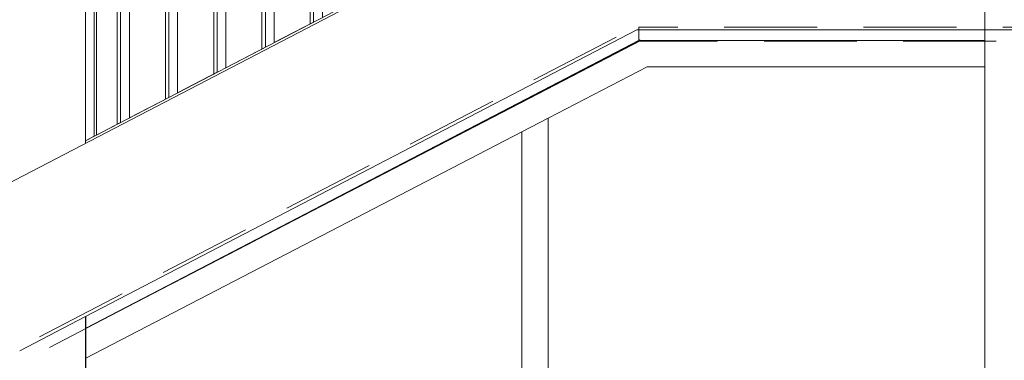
# Model space of a CAD drawing. Header units: millimetres. Extents: x -65 to 293624, y -1905 to 31061.
# Tile 200 of 256: x 119757 to 122001, y 19237 to 20014. Entities that reach past the tile are written whole.
import ezdxf

# ---------------------------------------------------------------- set-up
doc = ezdxf.new("R2010")
doc.units = ezdxf.units.MM
doc.header["$MEASUREMENT"] = 0
doc.linetypes.add('Hidden Line', pattern=[317.5, 211.666667, -105.833333])
for name, color, linetype in [('00 2D joon.AR', 7, 'Continuous'), ('1232 Välisseinad.AR', 7, 'Continuous'), ('1233 Postid.AR', 7, 'Continuous'), ('1244 Fassaadivarustus.AR', 7, 'Continuous'), ('1245 Klaasfassaadid.AR', 7, 'Continuous'), ('1247 Fassaadi valgusti.AR', 7, 'Continuous'), ('1251 Rõdupiirded.AR', 7, 'Continuous'), ('1253 Rõdutrepid.AR', 7, 'Continuous'), ('1253 Terrassipostid.AR', 7, 'Continuous'), ('1253 Välisterrassid.AR', 7, 'Continuous'), ('1311 Siseseinad.AR', 7, 'Continuous'), ('Aken', 7, 'Continuous')]:
    doc.layers.add(name, color=color, linetype=linetype)

# ---------------------------------------------------------------- blocks, each defined once
blk = doc.blocks.new('Section Element_1042_3', base_point=(20443.1, 12361.4))
at = {"layer": '1253 Välisterrassid.AR', "color": 7, "linetype": 'Continuous', "lineweight": 13}
for p, q in [((121234.2, 19990.4), (121956.9, 19990.4)), ((121956.9, 19990.4), (122106.9, 19990.4))]:
    blk.add_line(p, q, dxfattribs=at)
blk = doc.blocks.new('Section Element_1063_3', base_point=(20443.1, 12361.4))
at = {"layer": '1253 Terrassipostid.AR', "color": 7, "linetype": 'Continuous', "lineweight": 13}
for p, q in [((119906.9, 23769.1), (119906.9, 19737.7)), ((119906.9, 19336.3), (119906.9, 16341.4))]:
    blk.add_line(p, q, dxfattribs=at)
blk = doc.blocks.new('Section Element_1064_3', base_point=(20443.1, 12361.4))
at = {"layer": '1253 Terrassipostid.AR', "color": 7, "linetype": 'Continuous', "lineweight": 13}
for p, q in [((121956.9, 19990.4), (121956.9, 20341.4)), ((121956.9, 16346.4), (121956.9, 19990.4))]:
    blk.add_line(p, q, dxfattribs=at)
blk = doc.blocks.new('Section Element_1074_3', base_point=(20443.1, 12361.4))
at = {"layer": '1311 Siseseinad.AR', "linetype": 'Continuous', "lineweight": 0, "true_color": 0x000000}
h = blk.add_hatch(dxfattribs=at)
h.set_pattern_fill('Plokk___tavaseotis_0003', color=178, style=0, pattern_type=2)
h.set_pattern_definition([(0, (7154.04, 12361.43), (0, 250), []), (90, (7154.04, 12361.43), (-495.134, 0), [250, -250]), (90, (7401.6, 12611.43), (-495.134, 0), [250, -250])])
h.paths.add_polyline_path([(121146.5, 19954.1), (121031.9, 19894.4), (121031.9, 19893.3), (121147.7, 19953.4)])
h = blk.add_hatch(dxfattribs=at)
h.set_pattern_fill('Plokk___tavaseotis_0003', color=178, style=0, pattern_type=2)
h.set_pattern_definition([(0, (7154.04, 12361.43), (0, 250), []), (90, (7154.04, 12361.43), (-495.134, 0), [250, -250]), (90, (7401.6, 12611.43), (-495.134, 0), [250, -250])])
h.paths.add_polyline_path([(121146.5, 19954.1), (121031.9, 19894.4), (121031.9, 19893.3), (121147.7, 19953.4)])
h = blk.add_hatch(dxfattribs=at)
h.set_pattern_fill('Plokk___tavaseotis_0003', color=178, style=0, pattern_type=2)
h.set_pattern_definition([(0, (7154.04, 12361.43), (0, 250), []), (90, (7154.04, 12361.43), (-495.134, 0), [250, -250]), (90, (7401.6, 12611.43), (-495.134, 0), [250, -250])])
h.paths.add_polyline_path([(119972, 19342.7), (120631.9, 19685.5), (120631.9, 19686.2)])
h = blk.add_hatch(dxfattribs=at)
h.set_pattern_fill('Plokk___tavaseotis_0003', color=178, style=0, pattern_type=2)
h.set_pattern_definition([(0, (7154.04, 12361.43), (0, 250), []), (90, (7154.04, 12361.43), (-495.134, 0), [250, -250]), (90, (7401.6, 12611.43), (-495.134, 0), [250, -250])])
h.paths.add_polyline_path([(119972, 19342.7), (120631.9, 19685.5), (120631.9, 19686.2)])
blk = doc.blocks.new('Section Element_1094_3', base_point=(20443.1, 12361.4))
at = {"layer": '1253 Terrassipostid.AR', "color": 7, "linetype": 'Continuous', "lineweight": 13}
blk.add_line((119906.9, 20269.6), (119906.9, 19737.7), dxfattribs=at)
blk = doc.blocks.new('Section Element_1101_3', base_point=(20443.1, 12361.4))
at = {"layer": '1233 Postid.AR', "color": 7, "linetype": 'Continuous', "lineweight": 13}
for p, q in [((121031.9, 19893.3), (121031.9, 19894.4)), ((120631.9, 19685.5), (120631.9, 19686.2))]:
    blk.add_line(p, q, dxfattribs=at)
blk = doc.blocks.new('Section Element_1110_3', base_point=(20443.1, 12361.4))
at = {"layer": '1244 Fassaadivarustus.AR', "color": 7, "linetype": 'Continuous', "lineweight": 13}
for p, q in [((121170.3, 19967.6), (119907.3, 19310.1)), ((121170.3, 19966.4), (119907.3, 19309)), ((121170.3, 19966.4), (121170.3, 19967.6))]:
    blk.add_line(p, q, dxfattribs=at)
blk = doc.blocks.new('Section Element_1111_3', base_point=(20443.1, 12361.4))
at = {"layer": '1232 Välisseinad.AR', "color": 7, "linetype": 'Continuous', "lineweight": 13}
blk.add_line((121168.1, 19966.4), (121168.1, 19990.4), dxfattribs=at)
blk = doc.blocks.new('Section Element_1115_3', base_point=(20443.1, 12361.4))
at = {"layer": '1232 Välisseinad.AR', "color": 7, "linetype": 'Continuous', "lineweight": 13}
for p, q in [((121168.2, 19966.5), (121168.2, 19990.4)), ((121956.9, 19966.4), (121170.3, 19966.4))]:
    blk.add_line(p, q, dxfattribs=at)
blk = doc.blocks.new('Section Element_1116_3', base_point=(20443.1, 12361.4))
at = {"layer": '1253 Rõdutrepid.AR', "color": 7, "linetype": 'Continuous', "lineweight": 13}
for p, q in [((115501.9, 17439.1), (121077.6, 20341.5)), ((119906.9, 19336.3), (121163.5, 19990.5)), ((121163.5, 19990.5), (121234.2, 19990.5)), ((119756.9, 19258.3), (119906.9, 19336.3))]:
    blk.add_line(p, q, dxfattribs=at)
blk = doc.blocks.new('Section Element_1217_3', base_point=(20443.1, 12361.4))
at = {"layer": '1245 Klaasfassaadid.AR', "color": 7, "linetype": 'Continuous', "lineweight": 13}
blk.add_line((121956.9, 19906.4), (121187.4, 19906.4), dxfattribs=at)
blk = doc.blocks.new('Section Element_1218_3', base_point=(20443.1, 12361.4))
at = {"layer": '1245 Klaasfassaadid.AR', "color": 7, "linetype": 'Continuous', "lineweight": 13}
for p, q in [((120918, 19834.1), (121172.7, 19966.4)), ((120961.9, 19789.3), (121187.4, 19906.4))]:
    blk.add_line(p, q, dxfattribs=at)
blk = doc.blocks.new('Section Element_1219_3', base_point=(20443.1, 12361.4))
at = {"layer": '1245 Klaasfassaadid.AR', "color": 7, "linetype": 'Continuous', "lineweight": 13}
for p, q in [((120901.9, 19758.1), (120961.9, 19789.3)), ((120961.9, 17541.4), (120961.9, 19789.3)), ((120901.9, 17541.4), (120901.9, 19758.1)), ((120901.9, 17526.4), (120901.9, 17536.4)), ((120961.9, 17526.4), (120961.9, 17536.4)), ((120905.6, 17526.4), (120901.9, 17526.4)), ((120905.6, 17526.4), (120905.6, 17526.4))]:
    blk.add_line(p, q, dxfattribs=at)
blk = doc.blocks.new('Section Element_1220_3', base_point=(20443.1, 12361.4))
at = {"layer": '1245 Klaasfassaadid.AR', "color": 7, "linetype": 'Continuous', "lineweight": 13}
for p, q in [((119971.8, 19342.6), (120918, 19834.1)), ((119907.3, 19241.5), (120901.9, 19758.1))]:
    blk.add_line(p, q, dxfattribs=at)
blk = doc.blocks.new('Section Element_1655_3', base_point=(20443.1, 12361.4))
at = {"layer": 'Aken', "color": 7, "linetype": 'Continuous', "lineweight": 13}
blk.add_line((121147.7, 19953.4), (121146.5, 19954.1), dxfattribs=at)
blk = doc.blocks.new('Section Element_2381_3', base_point=(20443.1, 12361.4))
at = {"layer": '1251 Rõdupiirded.AR', "color": 7, "linetype": 'Continuous', "lineweight": 13}
for q in [(121076.4, 20346.5), (119906.9, 19732)]:
    blk.add_line((119906.9, 19737.7), q, dxfattribs=at)
blk = doc.blocks.new('Section Element_2564_3', base_point=(20443.1, 12361.4))
at = {"layer": '1247 Fassaadi valgusti.AR', "color": 7, "linetype": 'Continuous', "lineweight": 13}
blk.add_line((121234.2, 19990.4), (121163.5, 19990.4), dxfattribs=at)
blk = doc.blocks.new('Section Element_2567_3', base_point=(20443.1, 12361.4))
at = {"layer": '1251 Rõdupiirded.AR', "color": 7, "linetype": 'Continuous', "lineweight": 13}
for p, q in [((120096.9, 19836.6), (120096.9, 21099.2)), ((120116.9, 19847), (120116.9, 21109.6))]:
    blk.add_line(p, q, dxfattribs=at)
blk = doc.blocks.new('Section Element_2568_3', base_point=(20443.1, 12361.4))
at = {"layer": '1251 Rõdupiirded.AR', "color": 7, "linetype": 'Continuous', "lineweight": 13}
for p, q in [((119986.9, 19779.3), (119986.9, 21042)), ((120006.9, 19789.7), (120006.9, 21052.4))]:
    blk.add_line(p, q, dxfattribs=at)
blk = doc.blocks.new('Section Element_2570_3', base_point=(20443.1, 12361.4))
at = {"layer": '1251 Rõdupiirded.AR', "color": 7, "linetype": 'Continuous', "lineweight": 13}
for p, q in [((120226.9, 19904.2), (120226.9, 21166.9)), ((120206.9, 19893.8), (120206.9, 21156.5))]:
    blk.add_line(p, q, dxfattribs=at)
blk = doc.blocks.new('Section Element_2572_3', base_point=(20443.1, 12361.4))
at = {"layer": '1251 Rõdupiirded.AR', "color": 7, "linetype": 'Continuous', "lineweight": 13}
for p, q in [((120316.9, 19951.1), (120316.9, 21213.7)), ((120336.9, 19961.5), (120336.9, 21224.2))]:
    blk.add_line(p, q, dxfattribs=at)
blk = doc.blocks.new('Section Element_2574_3', base_point=(20443.1, 12361.4))
at = {"layer": '1251 Rõdupiirded.AR', "color": 7, "linetype": 'Continuous', "lineweight": 13}
for p, q in [((120446.9, 20018.8), (120446.9, 21281.4)), ((120426.9, 20008.4), (120426.9, 21271))]:
    blk.add_line(p, q, dxfattribs=at)
blk = doc.blocks.new('Section Element_2584_3', base_point=(20443.1, 12361.4))
at = {"layer": '1251 Rõdupiirded.AR', "color": 7, "linetype": 'Continuous', "lineweight": 13}
for p, q in [((119926.9, 21016.4), (119926.9, 19748.1)), ((119931.9, 21013.3), (119931.9, 19750.7))]:
    blk.add_line(p, q, dxfattribs=at)
blk = doc.blocks.new('Section Element_2720_3', base_point=(20443.1, 12361.4))
at = {"layer": '1251 Rõdupiirded.AR', "color": 7, "linetype": 'Continuous', "lineweight": 13}
for p, q in [((120089.2, 20658.2), (120089.2, 21095.2)), ((120089.2, 20432.5), (120089.2, 20590.5)), ((120089.2, 19832.6), (120089.2, 20364.8))]:
    blk.add_line(p, q, dxfattribs=at)
blk = doc.blocks.new('Section Element_2721_3', base_point=(20443.1, 12361.4))
at = {"layer": '1251 Rõdupiirded.AR', "color": 7, "linetype": 'Continuous', "lineweight": 13}
for p, q in [((120309.2, 20773.2), (120309.2, 21209.8)), ((120309.2, 20547.5), (120309.2, 20705.5)), ((120309.2, 19947.2), (120309.2, 20479.8))]:
    blk.add_line(p, q, dxfattribs=at)
blk = doc.blocks.new('Section Element_2723_3', base_point=(20443.1, 12361.4))
at = {"layer": '1251 Rõdupiirded.AR', "color": 7, "linetype": 'Continuous', "lineweight": 13}
for p, q in [((119979.2, 20600.7), (119979.2, 21038)), ((119979.2, 20375.1), (119979.2, 20533)), ((119979.2, 19775.4), (119979.2, 20307.4))]:
    blk.add_line(p, q, dxfattribs=at)
blk = doc.blocks.new('Section Element_2724_3', base_point=(20443.1, 12361.4))
at = {"layer": '1251 Rõdupiirded.AR', "color": 7, "linetype": 'Continuous', "lineweight": 13}
for p, q in [((120199.2, 20715.7), (120199.2, 21152.5)), ((120199.2, 20490), (120199.2, 20648)), ((120199.2, 19889.9), (120199.2, 20422.3))]:
    blk.add_line(p, q, dxfattribs=at)
blk = doc.blocks.new('Section Element_2725_3', base_point=(20443.1, 12361.4))
at = {"layer": '1251 Rõdupiirded.AR', "color": 7, "linetype": 'Continuous', "lineweight": 13}
for p, q in [((120419.2, 20830.7), (120419.2, 21267)), ((120419.2, 20605), (120419.2, 20763)), ((120419.2, 20004.4), (120419.2, 20537.3))]:
    blk.add_line(p, q, dxfattribs=at)
blk = doc.blocks.new('Section Element_2833_3', base_point=(20443.1, 12361.4))
at = {"layer": '1253 Terrassipostid.AR', "color": 7, "linetype": 'Continuous', "lineweight": 13}
blk.add_line((119907.3, 19336.6), (119907.3, 16351.4), dxfattribs=at)
blk = doc.blocks.new('Section Element_2958_3', base_point=(20443.1, 12361.4))
at = {"layer": '1251 Rõdupiirded.AR', "color": 7, "linetype": 'Continuous', "lineweight": 13}
for p, q in [((119931.9, 19750.7), (119986.9, 19779.4)), ((119906.9, 19737.7), (119926.9, 19748.1))]:
    blk.add_line(p, q, dxfattribs=at)
blk = doc.blocks.new('Section Element_2959_3', base_point=(20443.1, 12361.4))
at = {"layer": '1251 Rõdupiirded.AR', "color": 7, "linetype": 'Continuous', "lineweight": 13}
blk.add_line((120006.9, 19789.8), (120096.9, 19836.6), dxfattribs=at)
blk = doc.blocks.new('Section Element_2960_3', base_point=(20443.1, 12361.4))
at = {"layer": '1251 Rõdupiirded.AR', "color": 7, "linetype": 'Continuous', "lineweight": 13}
blk.add_line((120116.9, 19847), (120206.9, 19893.9), dxfattribs=at)
blk = doc.blocks.new('Section Element_2961_3', base_point=(20443.1, 12361.4))
at = {"layer": '1251 Rõdupiirded.AR', "color": 7, "linetype": 'Continuous', "lineweight": 13}
blk.add_line((120226.9, 19904.3), (120316.9, 19951.1), dxfattribs=at)
blk = doc.blocks.new('Section Element_2962_3', base_point=(20443.1, 12361.4))
at = {"layer": '1251 Rõdupiirded.AR', "color": 7, "linetype": 'Continuous', "lineweight": 13}
blk.add_line((120336.9, 19961.6), (120426.9, 20008.4), dxfattribs=at)

msp = doc.modelspace()

# ---------------------------------------------------------------- linework, layer by layer
at = {"layer": '00 2D joon.AR', "color": 41, "linetype": 'Hidden Line', "lineweight": 13, "true_color": 0xffeda8, "flags": 128}
for points in [[(114205.2, 16378.4), (114220, 16350), (121168.1, 19964.9), (121153.4, 19993.3)], [(121168.1, 19996.9), (121168.1, 19964.9), (129276.9, 19964.9), (129276.9, 19996.9)]]:
    msp.add_lwpolyline(points, close=True, dxfattribs=at)

# ---------------------------------------------------------------- block references
at = {"layer": '1232 Välisseinad.AR', "lineweight": 0}
for name in ['Section Element_1111_3', 'Section Element_1115_3']:
    msp.add_blockref(name, (20443.1, 12361.4), dxfattribs=at)
at = {"layer": '1233 Postid.AR', "lineweight": 0}
msp.add_blockref('Section Element_1101_3', (20443.1, 12361.4), dxfattribs=at)
at = {"layer": '1244 Fassaadivarustus.AR', "lineweight": 0}
msp.add_blockref('Section Element_1110_3', (20443.1, 12361.4), dxfattribs=at)
at = {"layer": '1245 Klaasfassaadid.AR', "lineweight": 0}
for name in ['Section Element_1218_3', 'Section Element_1217_3', 'Section Element_1220_3', 'Section Element_1219_3']:
    msp.add_blockref(name, (20443.1, 12361.4), dxfattribs=at)
at = {"layer": '1247 Fassaadi valgusti.AR', "lineweight": 0}
msp.add_blockref('Section Element_2564_3', (20443.1, 12361.4), dxfattribs=at)
at = {"layer": '1251 Rõdupiirded.AR', "lineweight": 0}
for name in ['Section Element_2574_3', 'Section Element_2725_3', 'Section Element_2572_3', 'Section Element_2721_3', 'Section Element_2570_3', 'Section Element_2724_3', 'Section Element_2567_3', 'Section Element_2720_3', 'Section Element_2723_3', 'Section Element_2568_3', 'Section Element_2584_3', 'Section Element_2381_3', 'Section Element_2962_3', 'Section Element_2961_3', 'Section Element_2960_3', 'Section Element_2959_3', 'Section Element_2958_3']:
    msp.add_blockref(name, (20443.1, 12361.4), dxfattribs=at)
at = {"layer": '1253 Rõdutrepid.AR', "lineweight": 0}
msp.add_blockref('Section Element_1116_3', (20443.1, 12361.4), dxfattribs=at)
at = {"layer": '1253 Terrassipostid.AR', "lineweight": 0}
for name in ['Section Element_1064_3', 'Section Element_1063_3', 'Section Element_1094_3', 'Section Element_2833_3']:
    msp.add_blockref(name, (20443.1, 12361.4), dxfattribs=at)
at = {"layer": '1253 Välisterrassid.AR', "lineweight": 0}
msp.add_blockref('Section Element_1042_3', (20443.1, 12361.4), dxfattribs=at)
at = {"layer": '1311 Siseseinad.AR', "lineweight": 0}
msp.add_blockref('Section Element_1074_3', (20443.1, 12361.4), dxfattribs=at)
at = {"layer": 'Aken', "lineweight": 0}
msp.add_blockref('Section Element_1655_3', (20443.1, 12361.4), dxfattribs=at)

doc.saveas('drawing.dxf')
